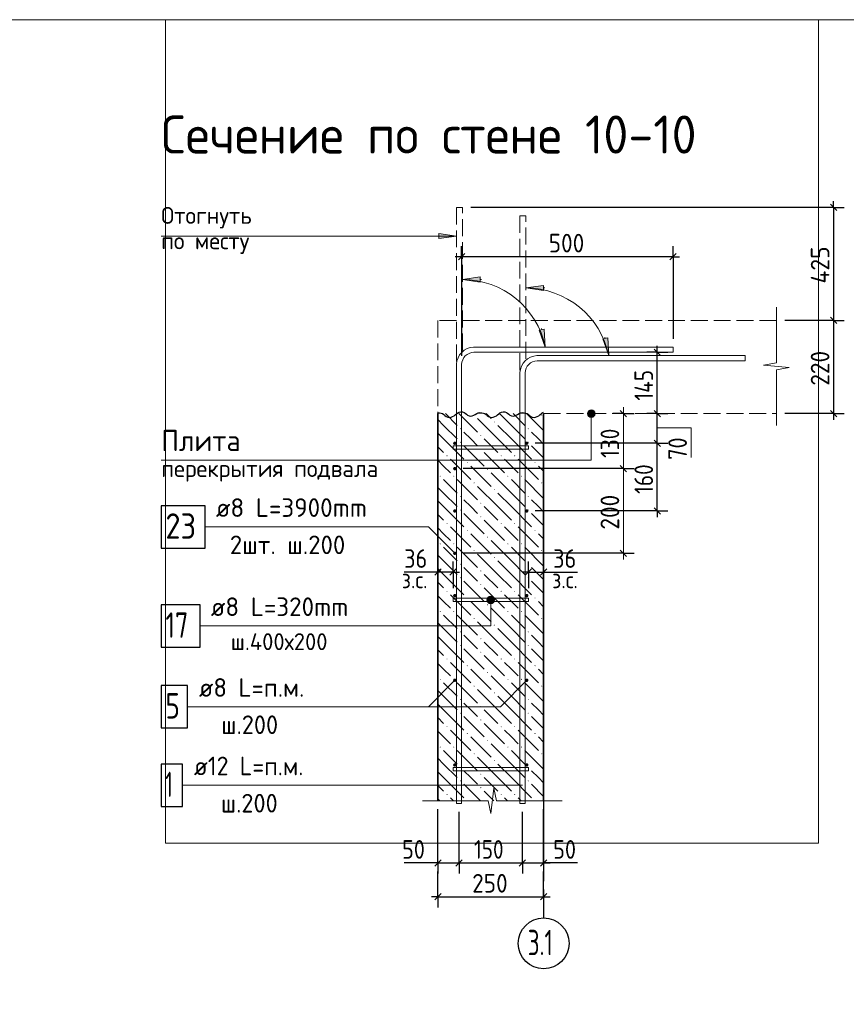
# Model space of a CAD drawing. Header units: millimetres. Extents: x 0 to 59400, y 0 to 42000.
# Tile 4 of 28: x 11967 to 21737, y 17225 to 28856. Entities that reach past the tile are written whole.
import ezdxf

# ---------------------------------------------------------------- set-up
doc = ezdxf.new("R2010")
doc.units = ezdxf.units.MM
doc.linetypes.add('______2', pattern=[270, 200, -70])
doc.linetypes.add('______5', pattern=[1100, 800, -100, 100, -100])
for name, color, linetype, lineweight in [('Standard', 7, 'Continuous', 25), ('ЖБ Перекрытие верхний уровень', 7, '______2', 25), ('ЖБ Стена верхний уровень', 7, 'Continuous', 35), ('Заголовок чертежа', 7, 'Continuous', 25), ('Позиционная метка диаметр_ шаг', 7, 'Continuous', 13), ('Позиционная метка линия выноска', 7, 'Continuous', 13), ('Примечания', 7, 'Continuous', 13), ('Стена фоновая арматура У1', 7, 'Continuous', 18), ('Стена фоновая арматура Х1', 7, 'Continuous', 35), ('Стена фоновая затяжка С-обр.', 52, 'Continuous', 25)]:
    doc.layers.add(name, color=color, linetype=linetype, lineweight=lineweight)
doc.layers.add('Оси', color=7, linetype='______5')
doc.layers.add('Размерная выноска', color=7, linetype='Continuous')
doc.layers.add('Стена ДОП арматура У', color=7, linetype='Continuous', lineweight=35, true_color=0x5a2814)
doc.styles.add('ISOCPEUR', font='txt')

msp = doc.modelspace()

# ---------------------------------------------------------------- hatches: boundary and pattern name
at = {"layer": 'ЖБ Стена верхний уровень', "linetype": 'Continuous', "lineweight": 18, "transparency": 33554687}
for points in [[(17331, 24184), (17338, 24191), (17344, 24184), (17338, 24178)], [(17571, 24104), (17578, 24111), (17584, 24104), (17578, 24098)], [(18131, 24184), (18138, 24191), (18144, 24184), (18138, 24178)], [(17171, 24024), (17178, 24031), (17184, 24024), (17178, 24018)], [(17971, 24024), (17978, 24031), (17984, 24024), (17978, 24018)], [(17171, 23864), (17178, 23871), (17184, 23864), (17178, 23858)], [(17411, 23944), (17418, 23951), (17424, 23944), (17418, 23938)], [(17971, 23864), (17978, 23871), (17984, 23864), (17978, 23858)], [(17411, 23784), (17418, 23791), (17424, 23784), (17418, 23778)], [(17011, 23704), (17018, 23711), (17024, 23704), (17018, 23698)], [(17251, 23624), (17258, 23631), (17264, 23624), (17258, 23618)], [(17651, 23704), (17658, 23711), (17664, 23704), (17658, 23698)], [(17811, 23704), (17818, 23711), (17824, 23704), (17818, 23698)], [(18051, 23624), (18058, 23631), (18064, 23624), (18058, 23618)], [(17491, 23544), (17498, 23551), (17504, 23544), (17498, 23538)], [(16931, 23464), (16938, 23471), (16944, 23464), (16938, 23458)], [(17091, 23464), (17098, 23471), (17104, 23464), (17098, 23458)], [(17331, 23384), (17338, 23391), (17344, 23384), (17338, 23378)], [(17731, 23464), (17738, 23471), (17744, 23464), (17738, 23458)], [(17891, 23464), (17898, 23471), (17904, 23464), (17898, 23458)], [(18131, 23384), (18138, 23391), (18144, 23384), (18138, 23378)], [(17571, 23304), (17578, 23311), (17584, 23304), (17578, 23298)], [(17171, 23224), (17178, 23231), (17184, 23224), (17178, 23218)], [(17411, 23144), (17418, 23151), (17424, 23144), (17418, 23138)], [(17971, 23224), (17978, 23231), (17984, 23224), (17978, 23218)], [(17171, 23064), (17178, 23071), (17184, 23064), (17178, 23058)], [(17971, 23064), (17978, 23071), (17984, 23064), (17978, 23058)], [(17411, 22984), (17418, 22991), (17424, 22984), (17418, 22978)], [(17011, 22904), (17018, 22911), (17024, 22904), (17018, 22898)], [(17251, 22824), (17258, 22831), (17264, 22824), (17258, 22818)], [(17651, 22904), (17658, 22911), (17664, 22904), (17658, 22898)], [(17811, 22904), (17818, 22911), (17824, 22904), (17818, 22898)], [(18051, 22824), (18058, 22831), (18064, 22824), (18058, 22818)], [(17491, 22744), (17498, 22751), (17504, 22744), (17498, 22738)], [(16931, 22664), (16938, 22671), (16944, 22664), (16938, 22658)], [(17091, 22664), (17098, 22671), (17104, 22664), (17098, 22658)], [(17331, 22584), (17338, 22591), (17344, 22584), (17338, 22578)], [(17731, 22664), (17738, 22671), (17744, 22664), (17738, 22658)], [(17891, 22664), (17898, 22671), (17904, 22664), (17898, 22658)], [(18131, 22584), (18138, 22591), (18144, 22584), (18138, 22578)], [(17571, 22504), (17578, 22511), (17584, 22504), (17578, 22498)], [(17171, 22424), (17178, 22431), (17184, 22424), (17178, 22418)], [(17411, 22344), (17418, 22351), (17424, 22344), (17418, 22338)], [(17971, 22424), (17978, 22431), (17984, 22424), (17978, 22418)], [(17171, 22264), (17178, 22271), (17184, 22264), (17178, 22258)], [(17971, 22264), (17978, 22271), (17984, 22264), (17978, 22258)], [(17011, 22104), (17018, 22111), (17024, 22104), (17018, 22098)], [(17411, 22184), (17418, 22191), (17424, 22184), (17418, 22178)], [(17651, 22104), (17658, 22111), (17664, 22104), (17658, 22098)], [(17811, 22104), (17818, 22111), (17824, 22104), (17818, 22098)], [(17251, 22024), (17258, 22031), (17264, 22024), (17258, 22018)], [(18051, 22024), (18058, 22031), (18064, 22024), (18058, 22018)], [(16931, 21864), (16938, 21871), (16944, 21864), (16938, 21858)], [(17091, 21864), (17098, 21871), (17104, 21864), (17098, 21858)], [(17491, 21944), (17498, 21951), (17504, 21944), (17498, 21938)], [(17731, 21864), (17738, 21871), (17744, 21864), (17738, 21858)], [(17891, 21864), (17898, 21871), (17904, 21864), (17898, 21858)], [(17331, 21784), (17338, 21791), (17344, 21784), (17338, 21778)], [(18131, 21784), (18138, 21791), (18144, 21784), (18138, 21778)], [(17571, 21704), (17578, 21711), (17584, 21704), (17578, 21698)], [(17171, 21624), (17178, 21631), (17184, 21624), (17178, 21618)], [(17411, 21544), (17418, 21551), (17424, 21544), (17418, 21538)], [(17971, 21624), (17978, 21631), (17984, 21624), (17978, 21618)], [(17171, 21464), (17178, 21471), (17184, 21464), (17178, 21458)], [(17971, 21464), (17978, 21471), (17984, 21464), (17978, 21458)], [(17011, 21304), (17018, 21311), (17024, 21304), (17018, 21298)], [(17411, 21384), (17418, 21391), (17424, 21384), (17418, 21378)], [(17651, 21304), (17658, 21311), (17664, 21304), (17658, 21298)], [(17811, 21304), (17818, 21311), (17824, 21304), (17818, 21298)], [(17251, 21224), (17258, 21231), (17264, 21224), (17258, 21218)], [(18051, 21224), (18058, 21231), (18064, 21224), (18058, 21218)], [(16931, 21064), (16938, 21071), (16944, 21064), (16938, 21058)], [(17091, 21064), (17098, 21071), (17104, 21064), (17098, 21058)], [(17491, 21144), (17498, 21151), (17504, 21144), (17498, 21138)], [(17731, 21064), (17738, 21071), (17744, 21064), (17738, 21058)], [(17891, 21064), (17898, 21071), (17904, 21064), (17898, 21058)], [(17331, 20984), (17338, 20991), (17344, 20984), (17338, 20978)], [(18131, 20984), (18138, 20991), (18144, 20984), (18138, 20978)], [(17171, 20824), (17178, 20831), (17184, 20824), (17178, 20818)], [(17571, 20904), (17578, 20911), (17584, 20904), (17578, 20898)], [(17971, 20824), (17978, 20831), (17984, 20824), (17978, 20818)], [(17411, 20744), (17418, 20751), (17424, 20744), (17418, 20738)], [(17171, 20664), (17178, 20671), (17184, 20664), (17178, 20658)], [(17411, 20584), (17418, 20591), (17424, 20584), (17418, 20578)], [(17971, 20664), (17978, 20671), (17984, 20664), (17978, 20658)], [(17011, 20504), (17018, 20511), (17024, 20504), (17018, 20498)], [(17651, 20504), (17658, 20511), (17664, 20504), (17658, 20498)], [(17811, 20504), (17818, 20511), (17824, 20504), (17818, 20498)], [(17251, 20424), (17258, 20431), (17264, 20424), (17258, 20418)], [(18051, 20424), (18058, 20431), (18064, 20424), (18058, 20418)], [(16931, 20264), (16938, 20271), (16944, 20264), (16938, 20258)], [(17091, 20264), (17098, 20271), (17104, 20264), (17098, 20258)], [(17491, 20344), (17498, 20351), (17504, 20344), (17498, 20338)], [(17731, 20264), (17738, 20271), (17744, 20264), (17738, 20258)], [(17891, 20264), (17898, 20271), (17904, 20264), (17898, 20258)], [(17331, 20184), (17338, 20191), (17344, 20184), (17338, 20178)], [(18131, 20184), (18138, 20191), (18144, 20184), (18138, 20178)], [(17171, 20024), (17178, 20031), (17184, 20024), (17178, 20018)], [(17571, 20104), (17578, 20111), (17584, 20104), (17578, 20098)], [(17971, 20024), (17978, 20031), (17984, 20024), (17978, 20018)], [(17411, 19944), (17418, 19951), (17424, 19944), (17418, 19938)], [(17171, 19864), (17178, 19871), (17184, 19864), (17178, 19858)], [(17411, 19784), (17418, 19791), (17424, 19784), (17418, 19778)], [(17971, 19864), (17978, 19871), (17984, 19864), (17978, 19858)], [(17011, 19704), (17018, 19711), (17024, 19704), (17018, 19698)], [(17651, 19704), (17658, 19711), (17664, 19704), (17658, 19698)], [(17811, 19704), (17818, 19711), (17824, 19704), (17818, 19698)], [(17256, 19629), (17258, 19631), (17260, 19629)], [(18056, 19629), (18058, 19631), (18060, 19629)]]:
    msp.add_hatch(color=7, dxfattribs=at).paths.add_polyline_path(points, flags=16)
at = {"layer": 'Позиционная метка линия выноска', "linetype": 'Continuous', "lineweight": 13, "transparency": 33554687}
for points in [[(18762, 24226), (18685, 24226), (18678, 24203)], [(18762, 24226), (18678, 24203), (18768, 24203)], [(18768, 24203), (18678, 24203), (18685, 24181)], [(18746, 24242), (18701, 24242), (18685, 24226)], [(18746, 24242), (18685, 24226), (18762, 24226)], [(18768, 24203), (18685, 24181), (18762, 24181)], [(18701, 24242), (18746, 24242), (18723, 24248)], [(18762, 24181), (18685, 24181), (18701, 24165)], [(18762, 24181), (18701, 24165), (18746, 24165)], [(18746, 24165), (18701, 24165), (18723, 24158)], [(17490, 22003), (17580, 22003), (17574, 22026)], [(17490, 22003), (17574, 22026), (17496, 22026)], [(17496, 21981), (17580, 22003), (17490, 22003)], [(17496, 22026), (17574, 22026), (17557, 22042)], [(17496, 22026), (17557, 22042), (17512, 22042)], [(17496, 21981), (17574, 21981), (17580, 22003)], [(17512, 22042), (17557, 22042), (17535, 22048)], [(17512, 21965), (17574, 21981), (17496, 21981)], [(17512, 21965), (17557, 21965), (17574, 21981)], [(17557, 21965), (17512, 21965), (17535, 21958)]]:
    msp.add_hatch(color=7, dxfattribs=at).paths.add_polyline_path(points)
at = {"layer": 'Примечания', "linetype": 'Continuous', "lineweight": 13, "transparency": 33554687}
for points in [[(16920, 26270), (17130, 26300), (16920, 26330)], [(17410, 25817), (17200, 25787), (17410, 25757)], [(18160, 25717), (17950, 25687), (18160, 25657)]]:
    msp.add_hatch(color=7, dxfattribs=at).paths.add_polyline_path(points)
for points in [[(18167, 25200), (18179, 24988), (18108, 25188)], [(18917, 25099), (18929, 24888), (18858, 25087)]]:
    msp.add_hatch(color=7, dxfattribs=at).paths.add_polyline_path(points, flags=16)
at = {"layer": 'Стена ДОП арматура У', "linetype": 'Continuous', "lineweight": 25, "transparency": 33554687}
for points in [[(17130, 23553), (17128, 23561), (17124, 23567), (17118, 23572), (17110, 23573), (17102, 23572), (17096, 23567), (17091, 23561), (17090, 23553), (17091, 23546), (17096, 23539), (17102, 23535), (17110, 23533), (17118, 23535), (17124, 23539), (17128, 23546)], [(17130, 22553), (17128, 22561), (17124, 22567), (17118, 22572), (17110, 22573), (17102, 22572), (17096, 22567), (17091, 22561), (17090, 22553), (17091, 22546), (17096, 22539), (17102, 22535), (17110, 22533), (17118, 22535), (17124, 22539), (17128, 22546)]]:
    msp.add_hatch(color=7, dxfattribs=at).paths.add_polyline_path(points)
at = {"layer": 'Стена фоновая арматура У1', "linetype": 'Continuous', "lineweight": 13, "transparency": 33554687}
for points in [[(17130, 23853), (17128, 23861), (17124, 23867), (17118, 23872), (17110, 23873), (17102, 23872), (17096, 23867), (17091, 23861), (17090, 23853), (17091, 23846), (17096, 23839), (17102, 23835), (17110, 23833), (17118, 23835), (17124, 23839), (17128, 23846)], [(17980, 23853), (17978, 23861), (17974, 23867), (17968, 23872), (17960, 23873), (17952, 23872), (17946, 23867), (17941, 23861), (17940, 23853), (17941, 23846), (17946, 23839), (17952, 23835), (17960, 23833), (17968, 23835), (17974, 23839), (17978, 23846)], [(17130, 23053), (17128, 23061), (17124, 23067), (17118, 23072), (17110, 23073), (17102, 23072), (17096, 23067), (17091, 23061), (17090, 23053), (17091, 23046), (17096, 23039), (17102, 23035), (17110, 23033), (17118, 23035), (17124, 23039), (17128, 23046)], [(17980, 23053), (17978, 23061), (17974, 23067), (17968, 23072), (17960, 23073), (17952, 23072), (17946, 23067), (17941, 23061), (17940, 23053), (17941, 23046), (17946, 23039), (17952, 23035), (17960, 23033), (17968, 23035), (17974, 23039), (17978, 23046)], [(17130, 22053), (17128, 22061), (17124, 22067), (17118, 22072), (17110, 22073), (17102, 22072), (17096, 22067), (17091, 22061), (17090, 22053), (17091, 22046), (17096, 22039), (17102, 22035), (17110, 22033), (17118, 22035), (17124, 22039), (17128, 22046)], [(17980, 22053), (17978, 22061), (17974, 22067), (17968, 22072), (17960, 22073), (17952, 22072), (17946, 22067), (17941, 22061), (17940, 22053), (17941, 22046), (17946, 22039), (17952, 22035), (17960, 22033), (17968, 22035), (17974, 22039), (17978, 22046)], [(17130, 21053), (17128, 21061), (17124, 21067), (17118, 21072), (17110, 21073), (17102, 21072), (17096, 21067), (17091, 21061), (17090, 21053), (17091, 21046), (17096, 21039), (17102, 21035), (17110, 21033), (17118, 21035), (17124, 21039), (17128, 21046)], [(17980, 21053), (17978, 21061), (17974, 21067), (17968, 21072), (17960, 21073), (17952, 21072), (17946, 21067), (17941, 21061), (17940, 21053), (17941, 21046), (17946, 21039), (17952, 21035), (17960, 21033), (17968, 21035), (17974, 21039), (17978, 21046)], [(17130, 20053), (17128, 20061), (17124, 20067), (17118, 20072), (17110, 20073), (17102, 20072), (17096, 20067), (17091, 20061), (17090, 20053), (17091, 20046), (17096, 20039), (17102, 20035), (17110, 20033), (17118, 20035), (17124, 20039), (17128, 20046)], [(17980, 20053), (17978, 20061), (17974, 20067), (17968, 20072), (17960, 20073), (17952, 20072), (17946, 20067), (17941, 20061), (17940, 20053), (17941, 20046), (17946, 20039), (17952, 20035), (17960, 20033), (17968, 20035), (17974, 20039), (17978, 20046)]]:
    msp.add_hatch(color=7, dxfattribs=at).paths.add_polyline_path(points)

# ---------------------------------------------------------------- linework, layer by layer
at = {"layer": 'Standard', "color": 254, "linetype": 'Continuous', "lineweight": 13, "true_color": 0xc4c4ff, "transparency": 33554687}
msp.add_line((13692, 28856), (13692, 19129), dxfattribs=at)
at = {"layer": 'Standard', "color": 7, "linetype": 'Continuous', "lineweight": -3, "transparency": 33554687}
for p, q in [((21587, 26638), (17300, 26638)), ((21587, 26638), (21462, 26638)), ((21587, 26638), (21587, 26713)), ((21587, 26638), (21712, 26638)), ((21587, 26638), (21587, 25303)), ((17190, 26057), (17190, 26182)), ((19690, 26057), (19690, 26182)), ((17190, 26057), (17115, 26057)), ((17190, 26057), (17190, 25932)), ((17190, 26057), (17190, 24884)), ((19690, 26057), (19690, 25932)), ((19690, 26057), (19690, 25088)), ((19690, 26057), (19765, 26057)), ((21587, 25303), (21462, 25303)), ((21587, 25303), (21712, 25303)), ((21587, 25303), (21587, 24203)), ((19503, 24928), (19378, 24928)), ((19503, 24928), (19503, 25003)), ((19503, 24928), (19628, 24928)), ((19503, 24928), (19590, 24928)), ((19503, 24203), (19503, 24928)), ((19103, 24203), (18978, 24203)), ((19103, 24203), (19228, 24203)), ((19103, 24203), (19103, 24203)), ((19503, 24203), (19378, 24203)), ((19503, 24203), (19628, 24203)), ((19503, 24203), (19610, 24203)), ((19503, 23853), (19503, 24203)), ((21587, 24203), (21010, 24203)), ((21587, 24203), (21462, 24203)), ((21587, 24203), (21712, 24203)), ((21587, 24203), (21587, 24128)), ((19503, 23853), (19378, 23853)), ((19503, 23853), (19628, 23853)), ((19103, 23553), (18978, 23553)), ((19103, 23553), (19228, 23553)), ((19503, 23053), (19378, 23053)), ((19503, 23053), (19628, 23053)), ((19503, 23053), (19503, 22978)), ((16910, 22331), (16910, 22456)), ((17090, 22331), (17090, 22456)), ((17980, 22331), (17980, 22456)), ((18160, 22331), (18160, 22456)), ((19103, 22553), (18978, 22553)), ((19103, 22553), (19228, 22553)), ((16910, 22331), (16835, 22331)), ((16910, 22331), (16910, 22206)), ((16910, 22331), (16910, 22331)), ((17090, 22331), (16910, 22331)), ((17090, 22331), (17090, 22206)), ((17090, 22331), (17090, 22143)), ((17090, 22331), (17165, 22331)), ((17980, 22331), (17905, 22331)), ((17980, 22331), (17980, 22206)), ((17980, 22331), (17980, 22143)), ((18160, 22331), (18160, 22206)), ((18160, 22331), (18160, 22331)), ((18160, 22331), (18235, 22331)), ((16910, 18895), (16910, 19020)), ((17160, 18895), (17160, 19020)), ((17910, 18895), (17910, 19020)), ((18160, 18895), (18160, 19020)), ((16910, 18895), (16835, 18895)), ((16910, 18895), (16910, 18770)), ((16910, 18895), (17160, 18895)), ((17160, 18895), (17160, 18770)), ((17160, 18895), (17910, 18895)), ((17910, 18895), (17910, 18770)), ((17910, 18895), (18160, 18895)), ((18160, 18895), (18160, 18770)), ((18160, 18895), (18235, 18895)), ((16910, 18495), (16910, 18795)), ((18160, 18495), (18160, 18795)), ((16910, 18495), (16910, 18620)), ((18160, 18495), (18160, 18620)), ((16910, 18495), (16835, 18495)), ((16910, 18495), (16910, 18370)), ((18160, 18495), (18160, 18370)), ((18160, 18495), (18235, 18495))]:
    msp.add_line(p, q, dxfattribs=at)
at = {"layer": 'Standard', "color": 7, "linetype": 'Continuous', "lineweight": 25, "transparency": 33554687}
for p, q in [((21550, 26676), (21625, 26601)), ((17227, 26094), (17152, 26019)), ((19727, 26094), (19652, 26019)), ((21550, 25341), (21625, 25266)), ((19540, 24891), (19465, 24966)), ((19065, 24241), (19140, 24166)), ((19540, 24166), (19465, 24241)), ((21550, 24241), (21625, 24166)), ((19540, 23816), (19465, 23891)), ((19065, 23591), (19140, 23516)), ((19540, 23016), (19465, 23091)), ((19065, 22591), (19140, 22516)), ((16947, 22368), (16872, 22293)), ((17127, 22368), (17052, 22293)), ((17942, 22293), (18017, 22368)), ((18122, 22293), (18197, 22368)), ((16872, 18858), (16947, 18933)), ((17122, 18858), (17197, 18933)), ((17872, 18858), (17947, 18933)), ((18122, 18858), (18197, 18933)), ((16872, 18458), (16947, 18533)), ((18122, 18458), (18197, 18533))]:
    msp.add_line(p, q, dxfattribs=at)
at = {"layer": 'Standard', "color": 7, "linetype": 'Continuous', "lineweight": 13, "transparency": 33554687}
for p, q in [((19103, 24203), (19103, 24278)), ((19103, 24203), (19103, 23553)), ((19103, 23553), (19103, 22553)), ((19103, 22553), (19103, 22478))]:
    msp.add_line(p, q, dxfattribs=at)
for points in [[(40400, 28856), (2000, 28856), (2000, 500), (40400, 500), (40400, 28856)], [(11357, 6000), (58900, 6000), (58900, 28856), (11357, 28856), (11357, 6000)], [(19503, 24034), (19903, 24034), (19903, 23684)]]:
    msp.add_lwpolyline(points, dxfattribs=at)
at = {"layer": 'Standard', "color": 254, "linetype": 'Continuous', "lineweight": 13, "true_color": 0xc4c4ff, "transparency": 33554687}
msp.add_lwpolyline([(13692, 19129), (21410, 19129), (21410, 28856)], dxfattribs=at)
at = {"layer": 'Standard', "color": 7, "linetype": 'Continuous', "lineweight": -3, "transparency": 33554687}
for points in [[(19690, 26057), (18097, 26057), (18097, 26057), (17190, 26057)], [(21587, 25303), (21570, 25303), (21570, 25303), (21361, 25303), (21361, 25303), (21010, 25303)], [(19503, 23853), (19486, 23853), (19486, 23853), (18060, 23853)], [(19503, 23053), (19503, 23184), (19503, 23184), (19503, 23853)], [(19103, 23553), (19086, 23553), (19086, 23553), (19045, 23553), (19045, 23553), (17210, 23553)], [(19503, 23053), (19406, 23053), (19406, 23053), (18060, 23053)], [(19103, 22553), (18607, 22553), (18607, 22553), (17210, 22553)], [(17980, 22331), (18146, 22331), (18146, 22331), (18160, 22331)], [(16910, 18895), (16910, 18912), (16910, 18912), (16910, 18912), (16910, 18912), (16910, 19529)], [(17160, 18895), (17160, 18912), (17160, 18912), (17160, 18912), (17160, 18912), (17160, 19499)], [(17910, 18895), (17910, 18912), (17910, 18912), (17910, 19499)], [(18160, 18895), (18160, 18912), (18160, 18912), (18160, 19529)], [(16910, 18495), (17187, 18495), (17187, 18495), (18160, 18495)]]:
    msp.add_lwpolyline(points, dxfattribs=at)
at = {"layer": 'ЖБ Перекрытие верхний уровень', "color": 7, "linetype": '______2', "lineweight": 18, "transparency": 33554687}
for p, q in [((16910, 25303), (16910, 24203)), ((20910, 25303), (16910, 25303)), ((18160, 24203), (20910, 24203))]:
    msp.add_line(p, q, dxfattribs=at)
at = {"layer": 'ЖБ Стена верхний уровень', "color": 7, "linetype": 'Continuous', "lineweight": 35, "transparency": 33554687}
for p, q in [((16910, 24203), (16910, 19629)), ((18160, 19629), (18160, 24203))]:
    msp.add_line(p, q, dxfattribs=at)
at = {"layer": 'ЖБ Стена верхний уровень', "color": 9, "linetype": 'Continuous', "lineweight": 18, "true_color": 0xc7c7c7, "transparency": 33554687}
for p, q in [((16999, 24203), (17138, 24064)), ((17159, 24203), (17378, 23984)), ((17479, 24203), (17538, 24144)), ((17778, 24064), (17639, 24203)), ((17799, 24203), (17938, 24064)), ((17959, 24203), (18160, 24002)), ((16978, 24064), (16910, 24132)), ((17618, 23904), (17378, 24144)), ((16910, 23972), (16978, 23904)), ((16978, 24064), (17138, 23904)), ((17298, 23904), (17218, 23984)), ((17618, 24064), (17778, 23904)), ((17778, 24064), (17938, 23904)), ((18098, 23904), (18018, 23984)), ((16978, 23904), (17218, 23664)), ((17378, 23824), (17298, 23904)), ((17458, 23904), (17618, 23744)), ((17618, 23904), (17778, 23744)), ((17778, 23904), (18018, 23664)), ((18160, 23842), (18098, 23904)), ((16910, 23812), (16978, 23744)), ((17218, 23824), (17458, 23584)), ((17458, 23744), (17698, 23504)), ((18018, 23824), (18160, 23682)), ((16978, 23584), (16910, 23652)), ((17058, 23664), (17298, 23424)), ((17778, 23584), (17698, 23664)), ((17858, 23664), (18098, 23424)), ((17058, 23504), (16978, 23584)), ((17298, 23584), (17538, 23344)), ((17778, 23264), (17538, 23504)), ((17858, 23504), (17778, 23584)), ((18098, 23584), (18160, 23522)), ((16978, 23424), (17138, 23264)), ((17138, 23424), (17378, 23184)), ((17778, 23424), (17938, 23264)), ((17938, 23424), (18160, 23202)), ((16978, 23264), (16910, 23332)), ((16978, 23264), (17138, 23104)), ((17618, 23104), (17378, 23344)), ((17618, 23264), (17778, 23104)), ((17778, 23264), (17938, 23104)), ((16910, 23172), (16978, 23104)), ((17298, 23104), (17218, 23184)), ((18098, 23104), (18018, 23184)), ((16978, 23104), (17218, 22864)), ((17378, 23024), (17298, 23104)), ((17458, 23104), (17618, 22944)), ((17618, 23104), (17778, 22944)), ((17778, 23104), (18018, 22864)), ((18160, 23042), (18098, 23104)), ((16910, 23012), (16978, 22944)), ((17218, 23024), (17458, 22784)), ((17458, 22944), (17698, 22704)), ((18018, 23024), (18160, 22882)), ((16978, 22784), (16910, 22852)), ((17058, 22864), (17298, 22624)), ((17778, 22784), (17698, 22864)), ((17858, 22864), (18098, 22624)), ((17058, 22704), (16978, 22784)), ((17298, 22784), (17538, 22544)), ((17778, 22464), (17538, 22704)), ((17858, 22704), (17778, 22784)), ((18098, 22784), (18160, 22722)), ((16978, 22624), (17138, 22464)), ((17138, 22624), (17378, 22384)), ((17778, 22624), (17938, 22464)), ((17938, 22624), (18160, 22402)), ((16978, 22464), (16910, 22532)), ((16978, 22464), (17138, 22304)), ((17618, 22304), (17378, 22544)), ((17618, 22464), (17778, 22304)), ((17778, 22464), (17938, 22304)), ((16910, 22372), (16978, 22304)), ((17298, 22304), (17218, 22384)), ((18098, 22304), (18018, 22384)), ((16978, 22304), (17218, 22064)), ((17218, 22224), (17458, 21984)), ((17378, 22224), (17298, 22304)), ((17458, 22304), (17618, 22144)), ((17618, 22304), (17778, 22144)), ((17778, 22304), (18018, 22064)), ((18018, 22224), (18160, 22082)), ((18160, 22242), (18098, 22304)), ((16910, 22212), (16978, 22144)), ((17458, 22144), (17698, 21904)), ((16978, 21984), (16910, 22052)), ((17058, 21904), (16978, 21984)), ((17058, 22064), (17298, 21824)), ((17298, 21984), (17538, 21744)), ((17778, 21984), (17698, 22064)), ((17858, 21904), (17778, 21984)), ((17858, 22064), (18098, 21824)), ((18098, 21984), (18160, 21922)), ((17778, 21664), (17538, 21904)), ((16978, 21824), (17138, 21664)), ((17138, 21824), (17378, 21584)), ((17778, 21824), (17938, 21664)), ((17938, 21824), (18160, 21602)), ((16978, 21664), (16910, 21732)), ((16978, 21664), (17138, 21504)), ((17618, 21504), (17378, 21744)), ((17618, 21664), (17778, 21504)), ((17778, 21664), (17938, 21504)), ((16910, 21572), (16978, 21504)), ((17298, 21504), (17218, 21584)), ((18098, 21504), (18018, 21584)), ((16910, 21412), (16978, 21344)), ((16978, 21504), (17218, 21264)), ((17218, 21424), (17458, 21184)), ((17378, 21424), (17298, 21504)), ((17458, 21504), (17618, 21344)), ((17618, 21504), (17778, 21344)), ((17778, 21504), (18018, 21264)), ((18018, 21424), (18160, 21282)), ((18160, 21442), (18098, 21504)), ((17458, 21344), (17698, 21104)), ((16978, 21184), (16910, 21252)), ((17058, 21104), (16978, 21184)), ((17058, 21264), (17298, 21024)), ((17298, 21184), (17538, 20944)), ((17778, 21184), (17698, 21264)), ((17858, 21104), (17778, 21184)), ((17858, 21264), (18098, 21024)), ((18098, 21184), (18160, 21122)), ((17778, 20864), (17538, 21104)), ((16978, 21024), (17138, 20864)), ((17138, 21024), (17378, 20784)), ((17618, 20704), (17378, 20944)), ((17778, 21024), (17938, 20864)), ((17938, 21024), (18160, 20802)), ((16978, 20864), (16910, 20932)), ((16978, 20864), (17138, 20704)), ((17618, 20864), (17778, 20704)), ((17778, 20864), (17938, 20704)), ((16910, 20772), (16978, 20704)), ((16978, 20704), (17218, 20464)), ((17298, 20704), (17218, 20784)), ((17378, 20624), (17298, 20704)), ((17458, 20704), (17618, 20544)), ((17618, 20704), (17778, 20544)), ((17778, 20704), (18018, 20464)), ((18098, 20704), (18018, 20784)), ((18160, 20642), (18098, 20704)), ((16910, 20612), (16978, 20544)), ((17218, 20624), (17458, 20384)), ((18018, 20624), (18160, 20482)), ((17458, 20544), (17698, 20304)), ((16978, 20384), (16910, 20452)), ((17058, 20304), (16978, 20384)), ((17058, 20464), (17298, 20224)), ((17298, 20384), (17538, 20144)), ((17778, 20384), (17698, 20464)), ((17858, 20304), (17778, 20384)), ((17858, 20464), (18098, 20224)), ((18098, 20384), (18160, 20322)), ((17778, 20064), (17538, 20304)), ((16978, 20064), (16910, 20132)), ((16978, 20224), (17138, 20064)), ((17138, 20224), (17378, 19984)), ((17618, 19904), (17378, 20144)), ((17778, 20224), (17938, 20064)), ((17938, 20224), (18160, 20002)), ((16978, 20064), (17138, 19904)), ((17618, 20064), (17778, 19904)), ((17778, 20064), (17938, 19904)), ((16910, 19972), (16978, 19904)), ((16978, 19904), (17218, 19664)), ((17298, 19904), (17218, 19984)), ((17378, 19824), (17298, 19904)), ((17458, 19904), (17618, 19744)), ((17618, 19904), (17778, 19744)), ((17778, 19904), (18018, 19664)), ((18098, 19904), (18018, 19984)), ((18160, 19842), (18098, 19904)), ((16910, 19812), (16978, 19744)), ((17218, 19824), (17413, 19629)), ((18018, 19824), (18160, 19682)), ((17058, 19664), (17093, 19629)), ((17458, 19744), (17573, 19629)), ((17733, 19629), (17698, 19664)), ((17858, 19664), (17893, 19629)), ((16933, 19629), (16910, 19652))]:
    msp.add_line(p, q, dxfattribs=at)
at = {"layer": 'Оси', "color": 8, "linetype": '______5', "lineweight": -3, "transparency": 33554687}
msp.add_line((18160, 20780), (18160, 18245), dxfattribs=at)
at = {"layer": 'Оси', "color": 7, "linetype": 'Continuous', "lineweight": -3, "transparency": 33554687}
msp.add_circle((18160, 17945), 300, dxfattribs=at)
at = {"layer": 'Позиционная метка линия выноска', "color": 7, "linetype": 'Continuous', "lineweight": 13, "transparency": 33554687}
for p, q in [((18678, 24203), (18678, 24203)), ((18723, 24248), (18723, 24248)), ((18768, 24203), (18768, 24203)), ((18723, 24158), (18723, 24158)), ((17490, 22003), (17490, 22003)), ((17535, 22048), (17535, 22048)), ((17580, 22003), (17580, 22003)), ((17535, 21958), (17535, 21958)), ((13884, 19814), (17910, 19814))]:
    msp.add_line(p, q, dxfattribs=at)
for points in [[(18723, 24203), (18723, 23655), (13640, 23655)], [(14160, 22865), (16798, 22865), (17110, 22553)], [(14094, 21695), (17535, 21695), (17535, 22003)], [(13944, 20741), (16798, 20741), (17110, 21053)], [(14844, 20741), (17648, 20741), (17960, 21053)]]:
    msp.add_lwpolyline(points, dxfattribs=at)
for centre in [(18723, 24203), (17535, 22003)]:
    msp.add_circle(centre, 45, dxfattribs=at)
at = {"layer": 'Примечания', "color": 7, "linetype": '______2', "lineweight": 13, "transparency": 33554687}
for p, q in [((17200, 26638), (17130, 26638)), ((17130, 26638), (17130, 24788)), ((17200, 24950), (17200, 26638)), ((17950, 26538), (17880, 26538)), ((17880, 26538), (17880, 24688)), ((17950, 24850), (17950, 26538))]:
    msp.add_line(p, q, dxfattribs=at)
at = {"layer": 'Примечания', "color": 7, "linetype": 'Continuous', "lineweight": 13, "transparency": 33554687}
for p, q in [((13640, 26300), (17130, 26300)), ((16920, 26300), (16905, 26300)), ((17130, 26300), (16920, 26330)), ((16920, 26330), (16920, 26270)), ((16920, 26270), (17130, 26300)), ((17130, 26300), (17130, 26300)), ((17130, 26300), (17130, 26300)), ((17130, 26300), (17130, 26300)), ((17410, 25817), (17200, 25787)), ((17200, 25787), (17200, 25787)), ((17200, 25787), (17200, 25787)), ((17200, 25787), (17200, 25787)), ((17200, 25787), (17410, 25757)), ((17410, 25757), (17410, 25817)), ((17410, 25787), (17425, 25787)), ((18160, 25717), (17950, 25687)), ((18160, 25657), (18160, 25717)), ((17950, 25687), (17950, 25687)), ((17950, 25687), (17950, 25687)), ((17950, 25687), (17950, 25687)), ((17950, 25687), (18160, 25657)), ((18160, 25687), (18175, 25687)), ((20910, 25462), (20910, 24804)), ((18108, 25188), (18167, 25200)), ((18179, 24988), (18108, 25188)), ((18137, 25194), (18134, 25209)), ((18167, 25200), (18179, 24988)), ((18858, 25087), (18917, 25099)), ((18929, 24888), (18858, 25087)), ((18887, 25093), (18884, 25108)), ((18917, 25099), (18929, 24888)), ((18179, 24988), (18179, 24988)), ((18179, 24988), (18179, 24988)), ((18179, 24988), (18179, 24988)), ((18929, 24888), (18929, 24888)), ((18929, 24888), (18929, 24888)), ((18929, 24888), (18929, 24888)), ((20910, 24804), (20760, 24776)), ((20760, 24776), (21060, 24748)), ((21060, 24748), (20910, 24720)), ((20910, 24720), (20910, 24062)), ((20910, 24062), (20910, 24062)), ((17537, 19479), (17570, 19779)), ((17570, 19779), (17603, 19629)), ((16728, 19629), (17504, 19629)), ((17504, 19629), (17537, 19479)), ((17603, 19629), (18378, 19629)), ((18378, 19629), (18378, 19629))]:
    msp.add_line(p, q, dxfattribs=at)
at = {"layer": 'Примечания', "color": 7, "linetype": 'Continuous', "lineweight": 25, "transparency": 33554687}
for points in [[(16910, 24212), (16928, 24212), (16948, 24209), (16966, 24203), (16981, 24192), (16993, 24179), (17008, 24168), (17026, 24161), (17046, 24158), (17065, 24162), (17083, 24169), (17101, 24177), (17116, 24188), (17130, 24199), (17144, 24211), (17161, 24220), (17180, 24224), (17200, 24224), (17219, 24218), (17234, 24208), (17247, 24195), (17261, 24184), (17278, 24175), (17298, 24173), (17317, 24178), (17335, 24186), (17352, 24194), (17369, 24203), (17386, 24211), (17406, 24214), (17410, 24215)], [(17410, 24212), (17428, 24212), (17448, 24209), (17466, 24203), (17481, 24192), (17493, 24179), (17508, 24168), (17526, 24161), (17546, 24158), (17565, 24162), (17583, 24169), (17601, 24177), (17616, 24188), (17630, 24199), (17644, 24211), (17661, 24220), (17680, 24224), (17700, 24224), (17719, 24218), (17734, 24208), (17747, 24195), (17761, 24184), (17778, 24175), (17798, 24173), (17817, 24178), (17835, 24186), (17852, 24194), (17869, 24203), (17886, 24211), (17906, 24214), (17910, 24215)], [(17910, 24212), (17928, 24212), (17948, 24209), (17966, 24203), (17981, 24192), (17993, 24179), (18008, 24168), (18026, 24161), (18046, 24158), (18065, 24162), (18083, 24169), (18101, 24177), (18116, 24188), (18130, 24199), (18144, 24211), (18160, 24219)]]:
    msp.add_lwpolyline(points, dxfattribs=at)
at = {"layer": 'Примечания', "color": 7, "linetype": 'Continuous', "lineweight": 13, "transparency": 33554687}
for centre in [(17200, 24787), (17950, 24687)]:
    msp.add_arc(centre, 1000, 11.603, 90, dxfattribs=at)
at = {"layer": 'Размерная выноска', "color": 7, "linetype": 'Continuous', "lineweight": -3, "transparency": 33554687}
for p, q in [((16910, 22331), (16510, 22331)), ((18160, 22331), (18560, 22331)), ((16910, 18895), (16510, 18895)), ((18560, 18895), (18160, 18895))]:
    msp.add_line(p, q, dxfattribs=at)
at = {"layer": 'Стена ДОП арматура У', "color": 7, "linetype": 'Continuous', "lineweight": 25, "transparency": 33554687}
msp.add_lwpolyline([(13640, 22615), (14160, 22615), (14160, 23115), (13640, 23115), (13640, 22615)], dxfattribs=at)
at = {"layer": 'Стена фоновая арматура У1', "color": 7, "linetype": 'Continuous', "lineweight": 25, "transparency": 33554687}
msp.add_lwpolyline([(13640, 20491), (13950, 20491), (13950, 20991), (13640, 20991), (13640, 20491)], dxfattribs=at)
at = {"layer": 'Стена фоновая арматура Х1', "color": 7, "linetype": 'Continuous', "lineweight": 18, "transparency": 33554687}
for points in [[(17130, 19599), (17130, 24788), (17135, 24825), (17148, 24863), (17167, 24898), (17191, 24927), (17220, 24951), (17255, 24971), (17293, 24983), (17330, 24988), (19690, 24988), (19690, 24928), (17334, 24928), (17307, 24924), (17280, 24915), (17254, 24901), (17234, 24884), (17217, 24864), (17203, 24839), (17194, 24811), (17190, 24784), (17190, 19599), (17130, 19599)], [(17880, 19599), (17880, 24688), (17885, 24725), (17898, 24763), (17917, 24798), (17941, 24827), (17970, 24851), (18005, 24871), (18043, 24883), (18080, 24888), (20540, 24888), (20540, 24828), (18084, 24828), (18057, 24824), (18030, 24815), (18004, 24801), (17984, 24784), (17967, 24764), (17953, 24739), (17944, 24711), (17940, 24684), (17940, 19599), (17880, 19599)]]:
    msp.add_lwpolyline(points, dxfattribs=at)
at = {"layer": 'Стена фоновая арматура Х1', "color": 7, "linetype": 'Continuous', "lineweight": 25, "transparency": 33554687}
msp.add_lwpolyline([(13640, 19564), (13890, 19564), (13890, 20064), (13640, 20064), (13640, 19564)], dxfattribs=at)
at = {"layer": 'Стена фоновая затяжка С-обр.', "color": 98, "linetype": 'Continuous', "lineweight": 13, "true_color": 0x005000, "transparency": 33554687}
for points in [[(17980, 23783), (17090, 23783), (17090, 23823), (17980, 23823), (17980, 23783)], [(17980, 21983), (17090, 21983), (17090, 22023), (17980, 22023), (17980, 21983)], [(17980, 19983), (17090, 19983), (17090, 20023), (17980, 20023), (17980, 19983)]]:
    msp.add_lwpolyline(points, dxfattribs=at)
at = {"layer": 'Стена фоновая затяжка С-обр.', "color": 7, "linetype": 'Continuous', "lineweight": 25, "transparency": 33554687}
msp.add_lwpolyline([(13640, 21445), (14100, 21445), (14100, 21945), (13640, 21945), (13640, 21445)], dxfattribs=at)

# ---------------------------------------------------------------- texts
at = {"layer": 'Standard', "color": 7, "linetype": 'Continuous', "lineweight": 25, "transparency": 33554687, "char_height": 220, "attachment_point": 7, "style": 'ISOCPEUR'}
for s, insert, width in [('\\W0.91;500', (18220, 26107), 561.98), ('\\W0.87;36', (16511, 22381), 403.93), ('\\W0.87;36', (18272, 22381), 403.92), ('\\W0.87;50', (16486, 18945), 403.92), ('\\W0.83;150', (17337, 18945), 508.57), ('\\W0.87;50', (18272, 18945), 403.92), ('\\W0.91;250', (17315, 18545), 561.98)]:
    msp.add_mtext(s, dxfattribs=dict(at, insert=insert, width=width))
at = {"layer": 'Standard', "color": 7, "linetype": 'Continuous', "lineweight": 25, "transparency": 33554687, "char_height": 220, "attachment_point": 7, "rotation": 90, "style": 'ISOCPEUR'}
for s, insert, width in [('\\W0.92;425', (21537, 25740), 584.44), ('\\W0.91;220', (21537, 24533), 561.99), ('\\W0.83;145', (19453, 24357), 531.43), ('\\W0.83;130', (19053, 23680), 508.56), ('\\W0.87;70', (19853, 23657), 403.93), ('\\W0.83;160', (19453, 23255), 508.57), ('\\W0.91;200', (19053, 22833), 561.99)]:
    msp.add_mtext(s, dxfattribs=dict(at, insert=insert, width=width))
at = {"layer": 'Standard', "color": 7, "linetype": 'Continuous', "lineweight": 18, "transparency": 33554687, "char_height": 200, "attachment_point": 7, "style": 'ISOCPEUR'}
for s, insert, width in [('\\W0.90;з.с.', (16484, 22140), 459.94), ('\\W0.90;з.с.', (18261, 22140), 459.94), ('\\W0.97;ш.400х200', (14462, 21409), 1335.96)]:
    msp.add_mtext(s, dxfattribs=dict(at, insert=insert, width=width))
at = {"layer": 'Заголовок чертежа', "color": 7, "linetype": 'Continuous', "lineweight": 50, "transparency": 33554687, "insert": (13640, 27275), "char_height": 450, "width": 6872.62, "attachment_point": 7, "style": 'ISOCPEUR'}
msp.add_mtext('\\W0.96;Сечение по стене 10-10', dxfattribs=at)
at = {"layer": 'Оси', "color": 7, "linetype": 'Continuous', "lineweight": 25, "transparency": 33554687, "insert": (17972, 17805), "char_height": 300, "width": 473.38, "attachment_point": 7, "style": 'ISOCPEUR'}
msp.add_mtext('\\W0.66;3.1', dxfattribs=at)
at = {"layer": 'Позиционная метка диаметр_ шаг', "color": 7, "linetype": 'Continuous', "lineweight": 18, "transparency": 33554687, "char_height": 200, "attachment_point": 7, "style": 'ISOCPEUR'}
for s, insert, width in [('\\W0.97;Отогнуть', (13640, 26390), 1316.08), ('\\W0.97;по месту', (13640, 26090), 1236.1)]:
    msp.add_mtext(s, dxfattribs=dict(at, insert=insert, width=width))
at = {"layer": 'Позиционная метка диаметр_ шаг', "color": 7, "linetype": 'Continuous', "lineweight": 25, "transparency": 33554687, "attachment_point": 7, "style": 'ISOCPEUR'}
for s, insert, char_height, width in [('\\W0.95;Плита', (13640, 23760), 250, 1093.33), ('\\W0.98;перекрытия подвала', (13640, 23400), 200, 2696.76)]:
    msp.add_mtext(s, dxfattribs=dict(at, insert=insert, char_height=char_height, width=width))
at = {"layer": 'Стена ДОП арматура У', "color": 7, "linetype": 'Continuous', "lineweight": 13, "transparency": 33554687, "attachment_point": 7, "style": 'ISOCPEUR'}
for s, insert, char_height, width in [('\\W0.98;ø8 L=3900mm ', (14286, 22983), 220, 2042.61), ('\\W0.87;23', (13690, 22725), 300, 550.81), ('\\W0.97;2шт. ш.200 ', (14451, 22543), 220, 1712.32)]:
    msp.add_mtext(s, dxfattribs=dict(at, insert=insert, char_height=char_height, width=width))
at = {"layer": 'Стена фоновая арматура У1', "color": 7, "linetype": 'Continuous', "lineweight": 13, "transparency": 33554687, "attachment_point": 7, "style": 'ISOCPEUR'}
for s, insert, char_height, width in [('\\W0.97;ø8 L=п.м. ', (14086, 20858), 220, 1491.86), ('\\W0.78;5', (13690, 20601), 300, 326.41), ('\\W0.95;ш.200 ', (14350, 20418), 220, 962.14)]:
    msp.add_mtext(s, dxfattribs=dict(at, insert=insert, char_height=char_height, width=width))
at = {"layer": 'Стена фоновая арматура Х1', "color": 7, "linetype": 'Continuous', "lineweight": 13, "transparency": 33554687, "attachment_point": 7, "style": 'ISOCPEUR'}
for s, insert, char_height, width in [('\\W0.94;ø12 L=п.м. ', (14026, 19931), 220, 1599.15), ('\\W0.56;1', (13690, 19674), 300, 233.32), ('\\W0.95;ш.200 ', (14345, 19491), 220, 962.12)]:
    msp.add_mtext(s, dxfattribs=dict(at, insert=insert, char_height=char_height, width=width))
at = {"layer": 'Стена фоновая затяжка С-обр.', "color": 7, "linetype": 'Continuous', "lineweight": 13, "transparency": 33554687, "attachment_point": 7, "style": 'ISOCPEUR'}
for s, insert, char_height, width in [('\\W0.98;ø8 L=320mm ', (14226, 21812), 220, 1888.52), ('\\W0.75;17', (13690, 21555), 300, 472.27)]:
    msp.add_mtext(s, dxfattribs=dict(at, insert=insert, char_height=char_height, width=width))

doc.saveas('drawing.dxf')
